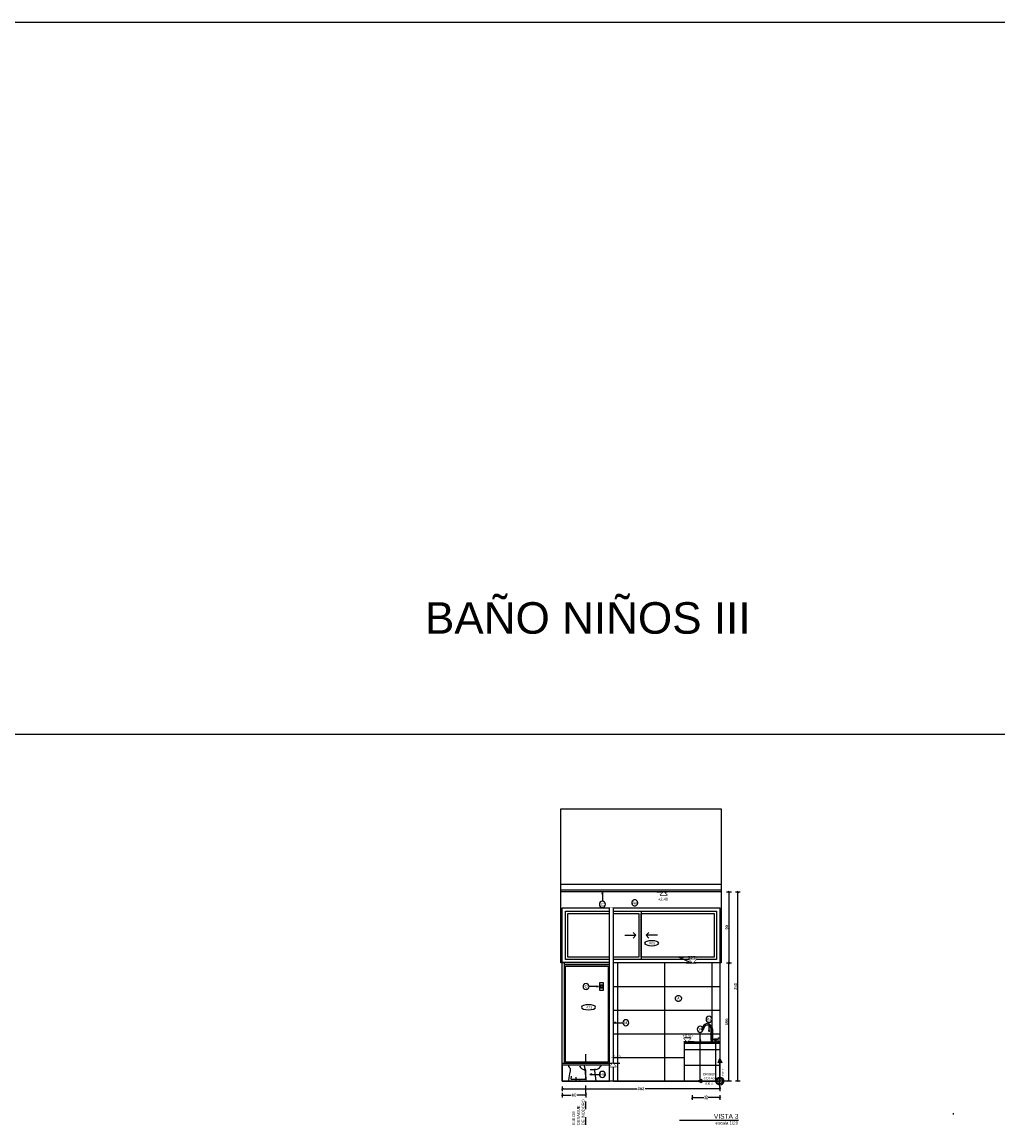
# Model space of a CAD drawing. Extents: x 1 to 126, y -14 to 17.
# Tile 85 of 132: x 36 to 48, y 3 to 17. Entities that reach past the tile are written whole.
import ezdxf
from ezdxf.enums import TextEntityAlignment as Align
from ezdxf.xclip import XClip

# ---------------------------------------------------------------- set-up
doc = ezdxf.new("R2010")
doc.units = 0
doc.header["$XCLIPFRAME"] = 2
doc.set_wipeout_variables(frame=1)
doc.header["$PDMODE"] = 3
doc.linetypes.add('DASHDOT', pattern=[1, 0.5, -0.25, 0, -0.25])
doc.linetypes.add('HIDDEN2', pattern=[0.1875, 0.125, -0.0625])
for name, color, linetype in [('00 AC - YESO', 2, 'Continuous'), ('0A-ALBA-1', 1, 'Continuous'), ('A EQUIPAMIENTO FIJO', 1, 'Continuous'), ('A-ALBA-0', 9, 'Continuous'), ('A-ALBA-1', 1, 'Continuous'), ('A-ALBA-2', 2, 'Continuous'), ('A-ANNO-NIV', 2, 'Continuous'), ('A-ANNO-PLANI @ 20', 1, 'Continuous'), ('A-ANNO-SIMB @ 20', 2, 'Continuous'), ('A-ANNO-SIMB-AXIS', 1, 'Continuous'), ('A-ANNO-TEXT @ 20', 2, 'Continuous'), ('A-ANOT-COTA-PARC', 1, 'Continuous'), ('A-ANOT-NIVL @ 20', 2, 'Continuous'), ('A-ANOT-TTEC', 2, 'Continuous'), ('A-EQUIPAMIENTOS FIJOS', 1, 'Continuous')]:
    doc.layers.add(name, color=color, linetype=linetype)
doc.layers.add('A-ALBA-4', color=2, linetype='Continuous', lineweight=25)
doc.styles.add('BIS-ANOT', font='swiss.ttf')
doc.styles.add('BIS-COTA', font='swissb.ttf')
doc.styles.add('BIS-TXT', font='swiss.ttf')
doc.styles.add('E5-10', font='micross.ttf', dxfattribs={"height": 0.015})
doc.styles.add('E5-100', font='micross.ttf')
doc.dimstyles.new('BIS-COTA-NIVE', dxfattribs={"dimscale": 1.8, "dimtxt": 0.0018, "dimasz": 0.0015, "dimexe": 0, "dimexo": 0, "dimgap": 0.0027, "dimtad": 2, "dimtih": 1, "dimtoh": 1, "dimzin": 1, "dimdsep": 46, "dimtxsty": 'BIS-COTA', "dimblk1": 'MARK1', "dimblk2": 'MARK2', "dimsah": 1, "dimcen": 0.0015, "dimclrd": 1, "dimclre": 1, "dimaunit": 1, "dimadec": 0, "dimazin": 0, "dimtfac": 1, "dimtix": 1, "dimtofl": 0, "dimtmove": 2, "dimatfit": 3, "dimldrblk": 'MARK1', "dimfxl": 1, "dimtolj": 1, "dimarcsym": 0})
doc.dimstyles.new('BIS-COTA-PARC', dxfattribs={"dimscale": 0, "dimtxt": 0.0018, "dimasz": 0.001, "dimexe": 0.0015, "dimexo": 0, "dimgap": 0.0005, "dimtad": 1, "dimdec": 0, "dimlfac": 100, "dimzin": 9, "dimdsep": 46, "dimtxsty": 'BIS-COTA', "dimblk": 'OBLIQUE', "dimcen": 2.5, "dimclrd": 256, "dimclre": 251, "dimclrt": 2, "dimadec": 1, "dimazin": 2, "dimtfac": 1, "dimtdec": 0, "dimtix": 1, "dimtmove": 2, "dimatfit": 3, "dimldrblk": 'DOT', "dimfxl": 0.0015, "dimfxlon": 1, "dimtolj": 1, "dimtzin": 0, "dimarcsym": 0})

# ---------------------------------------------------------------- blocks, each defined once
blk = doc.blocks.new('A03 F')
for p, q in [((-0.985, 0.144), (-0.985, 0.756)), ((-1.192, 0.45), (-1.049, 0.45)), ((-1.049, 0.45), (-1.085, 0.485)), ((-1.049, 0.45), (-1.085, 0.415)), ((-0.921, 0.45), (-0.885, 0.485)), ((-0.778, 0.45), (-0.921, 0.45)), ((-0.921, 0.45), (-0.885, 0.415))]:
    blk.add_line(p, q)
for points in [[(-1.985, 0.1), (0.015, 0.1), (0.015, 0.8), (-1.985, 0.8)], [(-1.941, 0.144), (-0.029, 0.144), (-0.029, 0.756), (-1.941, 0.756)], [(-1.912, 0.173), (-1.015, 0.173), (-1.015, 0.727), (-1.912, 0.727)], [(-0.985, 0.173), (-0.058, 0.173), (-0.058, 0.727), (-0.985, 0.727)]]:
    blk.add_lwpolyline(points, close=True)
blk = doc.blocks.new('*U74')
blk.add_wipeout([(0.2, 0.6), (1.5, 0.6), (1.5, 0), (0.2, 0)])
blk.add_line((1.5, 0.025), (0.225, 0.025))
blk.add_wipeout([(0, 0.6), (2.2, 0.6), (2.2, 0.65), (0, 0.65)])
at = {"extrusion": (0, 0, -1)}
for p, q in [((0, 0.65), (2.2, 0.65)), ((0, 0.6), (2.2, 0.6))]:
    blk.add_line(p, q, dxfattribs=at)
for p, q in [((0.2, 0.6), (0.2, 0)), ((0.225, 0.6), (0.225, 0)), ((1.475, 0.6), (1.475, 0.025)), ((1.5, 0.6), (1.5, 0))]:
    blk.add_line(p, q)
blk.add_lwpolyline([(0.24, 0.585), (0.24, 0.04), (1.46, 0.04), (1.46, 0.585)], close=True)
blk = doc.blocks.new('BIS-IBB2-CO')
for p, q in [((0.001, 0.483), (0.137, 0.483)), ((0.023, 0.518), (0.104, 0.507)), ((0.062, 0.316), (0.062, 0.246)), ((0.014, 0.26), (0.013, 0.246)), ((0.016, 0.242), (0.032, 0.242)), ((0.113, 0.265), (0.018, 0.265)), ((0.032, 0.242), (0.034, 0.225)), ((0.032, 0.242), (0.262, 0.234)), ((0.034, 0.225), (0.082, 0.223)), ((0.082, 0.223), (0.192, 0.221)), ((0.22, 0.223), (0.232, 0.223)), ((0.27, 0.234), (0.262, 0.234)), ((0.503, 0.234), (0.279, 0.234)), ((0.107, 0.13), (0.107, 0.13)), ((0.116, 0.021), (0.289, 0.027)), ((0.167, 0.018), (0.143, 0.018)), ((0.296, 0.018), (0.167, 0.018)), ((0.43, 0), (0.174, 0)), ((0.175, 0.051), (0.175, 0)), ((0.291, 0.129), (0.296, 0.034)), ((0.306, 0.029), (0.296, 0.138)), ((0.296, 0.028), (0.302, 0.022))]:
    blk.add_line(p, q)
for points in [[(0.023, 0.518), (0.023, 0.518), (0.022, 0.518), (0.022, 0.518), (0.021, 0.518), (0.021, 0.518), (0.02, 0.518), (0.02, 0.518), (0.019, 0.518), (0.019, 0.518), (0.018, 0.518), (0.018, 0.518), (0.017, 0.518), (0.017, 0.518), (0.016, 0.518), (0.016, 0.518), (0.015, 0.518), (0.015, 0.518), (0.014, 0.517), (0.014, 0.517), (0.013, 0.517), (0.013, 0.517), (0.012, 0.516), (0.011, 0.516), (0.011, 0.516), (0.01, 0.515), (0.009, 0.514), (0.008, 0.513), (0.008, 0.512), (0.007, 0.511), (0.006, 0.509), (0.005, 0.508), (0.004, 0.505), (0.003, 0.502), (0.002, 0.499), (0.001, 0.495), (0, 0.49), (-0.001, 0.485, 0.452801), (0.001, 0.483)], [(0.001, 0.483), (0.137, 0.483, -0.443716), (0.138, 0.482), (0.117, 0.27, -0.385314), (0.114, 0.266), (0.004, 0.266, -0.414214), (0, 0.27), (0, 0.482, -0.414214), (0.001, 0.483)], [(0.137, 0.483, 0.519769), (0.138, 0.485, 0.068311), (0.131, 0.503), (0.129, 0.504), (0.125, 0.506), (0.104, 0.507)], [(0.174, 0), (0.091, 0, -0.443716), (0.084, 0.008), (0.088, 0.042), (0.096, 0.091), (0.107, 0.13, 0.206525), (0.091, 0.175, -0.210273), (0.084, 0.19), (0.084, 0.221)], [(0.426, 0), (0.43, 0, 0.464262), (0.433, 0.004), (0.412, 0.131, -0.430966), (0.424, 0.147, 0.209661), (0.486, 0.183, 0.128212), (0.503, 0.234, 0.080466), (0.503, 0.235), (0.501, 0.24), (0.495, 0.257, 0.320029), (0.492, 0.259), (0.476, 0.259), (0.234, 0.259), (0.117, 0.261), (0.115, 0.264, 0.250765), (0.113, 0.265), (0.108, 0.265)], [(0.192, 0.221, -0.052784), (0.199, 0.224, -0.052784), (0.207, 0.225, -0.061277), (0.216, 0.224, -0.028385), (0.22, 0.223)], [(0.219, 0.195, 0.064069), (0.232, 0.174, 0.097189), (0.26, 0.151, 0.061328), (0.281, 0.142)], [(0.277, 0.227, 0.032559), (0.278, 0.198, 0.014196), (0.279, 0.194, 0.01062), (0.281, 0.185, 0.007109), (0.284, 0.171, 0.014196), (0.285, 0.166, 0.005483), (0.289, 0.151, 0.049679), (0.291, 0.146, 0.020125), (0.296, 0.138)], [(0.424, 0.147, -0.007631), (0.409, 0.145, -0.016967), (0.402, 0.144, -0.000321), (0.377, 0.142, -0.002262), (0.374, 0.142, -0.001485), (0.357, 0.141, -0.001263)], [(0.143, 0.018), (0.128, 0.018), (0.122, 0.019, -0.423421), (0.115, 0.026), (0.119, 0.062), (0.119, 0.064)]]:
    blk.add_lwpolyline(points, format="xyb")
blk.add_circle((0.091, 0.452), 0.0133)
for centre, radius, start, end in [((0.016, 0.246), 0.0035, 172.4054, 270), ((0.027, 0.255), 0.0133, 131.3649, 157.1075), ((0.081, 0.221), 0.0021, 0, 88.4398), ((0.27, 0.227), 0.007, 358.9365, 90), ((0.277, 0.129), 0.014, 359.6817, 75.116), ((0.289, 0.034), 0.007, 272.9231, 0), ((0.296, 0.028), 0.0105, 270, 5.3036)]:
    blk.add_arc(centre, radius, start, end)
blk.add_ellipse((0.225, 0.02), major_axis=(-0.0035, 0), ratio=0.298729)
blk = doc.blocks.new('A-ANNO-NOM-2')
blk.add_wipeout([(0, -0.00191), (0.0003, -0.00189), (0.00059, -0.00182), (0.00087, -0.0017), (0.00112, -0.00155), (0.00135, -0.00135), (0.00155, -0.00112), (0.0017, -0.00087), (0.00182, -0.00059), (0.00189, -0.0003), (0.00191, 0), (0.00189, 0.0003), (0.00182, 0.00059), (0.0017, 0.00087), (0.00155, 0.00112), (0.00135, 0.00135), (0.00112, 0.00155), (0.00087, 0.0017), (0.00059, 0.00182), (0.0003, 0.00189), (0, 0.00191), (-0.0003, 0.00189), (-0.00059, 0.00182), (-0.00087, 0.0017), (-0.00112, 0.00155), (-0.00135, 0.00135), (-0.00155, 0.00112), (-0.0017, 0.00087), (-0.00182, 0.00059), (-0.00189, 0.0003), (-0.00191, 0), (-0.00189, -0.0003), (-0.00182, -0.00059), (-0.0017, -0.00087), (-0.00155, -0.00112), (-0.00135, -0.00135), (-0.00112, -0.00155), (-0.00087, -0.0017), (-0.00059, -0.00182), (-0.0003, -0.00189)])
blk.add_lwpolyline([(0, -0.00191), (0.0003, -0.00189), (0.00059, -0.00182), (0.00087, -0.0017), (0.00112, -0.00155), (0.00135, -0.00135), (0.00155, -0.00112), (0.0017, -0.00087), (0.00182, -0.00059), (0.00189, -0.0003), (0.00191, 0), (0.00189, 0.0003), (0.00182, 0.00059), (0.0017, 0.00087), (0.00155, 0.00112), (0.00135, 0.00135), (0.00112, 0.00155), (0.00087, 0.0017), (0.00059, 0.00182), (0.0003, 0.00189), (0, 0.00191), (-0.0003, 0.00189), (-0.00059, 0.00182), (-0.00087, 0.0017), (-0.00112, 0.00155), (-0.00135, 0.00135), (-0.00155, 0.00112), (-0.0017, 0.00087), (-0.00182, 0.00059), (-0.00189, 0.0003), (-0.00191, 0), (-0.00189, -0.0003), (-0.00182, -0.00059), (-0.0017, -0.00087), (-0.00155, -0.00112), (-0.00135, -0.00135), (-0.00112, -0.00155), (-0.00087, -0.0017), (-0.00059, -0.00182), (-0.0003, -0.00189)], close=True)
at = {"color": 1, "linetype": 'Continuous', "style": 'E5-100'}
blk.add_attdef('LETRA', text='', height=0.00175, dxfattribs=at).set_placement((0, 0), align=Align.MIDDLE_CENTER)
blk = doc.blocks.new('*U53')
blk.add_lwpolyline([(0, 0.00785), (0.00031, 0.0066), (-0.00031, 0.0066)], close=True)
blk.add_wipeout([(0, -0.00191), (0.0003, -0.00189), (0.00059, -0.00182), (0.00087, -0.0017), (0.00112, -0.00155), (0.00135, -0.00135), (0.00155, -0.00112), (0.0017, -0.00087), (0.00182, -0.00059), (0.00189, -0.0003), (0.00191, 0), (0.00189, 0.0003), (0.00182, 0.00059), (0.0017, 0.00087), (0.00155, 0.00112), (0.00135, 0.00135), (0.00112, 0.00155), (0.00087, 0.0017), (0.00059, 0.00182), (0.0003, 0.00189), (0, 0.00191), (-0.0003, 0.00189), (-0.00059, 0.00182), (-0.00087, 0.0017), (-0.00112, 0.00155), (-0.00135, 0.00135), (-0.00155, 0.00112), (-0.0017, 0.00087), (-0.00182, 0.00059), (-0.00189, 0.0003), (-0.00191, 0), (-0.00189, -0.0003), (-0.00182, -0.00059), (-0.0017, -0.00087), (-0.00155, -0.00112), (-0.00135, -0.00135), (-0.00112, -0.00155), (-0.00087, -0.0017), (-0.00059, -0.00182), (-0.0003, -0.00189)])
at = {"linetype": 'Continuous'}
blk.add_line((0, 0.00785), (0, 0.00191), dxfattribs=at)
blk.add_circle((0, 0), 0.00191)
at = {"color": 1, "linetype": 'Continuous', "style": 'E5-100'}
blk.add_attdef('LETRA', text='', height=0.00175, dxfattribs=at).set_placement((0, 0), align=Align.MIDDLE_CENTER)
blk = doc.blocks.new('*U55')
blk.add_lwpolyline([(0, -0.00785), (-0.00031, -0.0066), (0.00031, -0.0066)], close=True)
blk.add_wipeout([(0, -0.00191), (0.0003, -0.00189), (0.00059, -0.00182), (0.00087, -0.0017), (0.00112, -0.00155), (0.00135, -0.00135), (0.00155, -0.00112), (0.0017, -0.00087), (0.00182, -0.00059), (0.00189, -0.0003), (0.00191, 0), (0.00189, 0.0003), (0.00182, 0.00059), (0.0017, 0.00087), (0.00155, 0.00112), (0.00135, 0.00135), (0.00112, 0.00155), (0.00087, 0.0017), (0.00059, 0.00182), (0.0003, 0.00189), (0, 0.00191), (-0.0003, 0.00189), (-0.00059, 0.00182), (-0.00087, 0.0017), (-0.00112, 0.00155), (-0.00135, 0.00135), (-0.00155, 0.00112), (-0.0017, 0.00087), (-0.00182, 0.00059), (-0.00189, 0.0003), (-0.00191, 0), (-0.00189, -0.0003), (-0.00182, -0.00059), (-0.0017, -0.00087), (-0.00155, -0.00112), (-0.00135, -0.00135), (-0.00112, -0.00155), (-0.00087, -0.0017), (-0.00059, -0.00182), (-0.0003, -0.00189)])
at = {"linetype": 'Continuous'}
blk.add_line((0, -0.00785), (0, -0.00191), dxfattribs=at)
blk.add_circle((0, 0), 0.00191)
at = {"color": 1, "linetype": 'Continuous', "style": 'E5-100'}
blk.add_attdef('LETRA', text='', height=0.00175, dxfattribs=at).set_placement((0, 0), align=Align.MIDDLE_CENTER)
blk = doc.blocks.new('*U58')
blk.add_lwpolyline([(0.00785, 0), (0.0066, -0.00031), (0.0066, 0.00031)], close=True)
blk.add_wipeout([(0, -0.00191), (0.0003, -0.00189), (0.00059, -0.00182), (0.00087, -0.0017), (0.00112, -0.00155), (0.00135, -0.00135), (0.00155, -0.00112), (0.0017, -0.00087), (0.00182, -0.00059), (0.00189, -0.0003), (0.00191, 0), (0.00189, 0.0003), (0.00182, 0.00059), (0.0017, 0.00087), (0.00155, 0.00112), (0.00135, 0.00135), (0.00112, 0.00155), (0.00087, 0.0017), (0.00059, 0.00182), (0.0003, 0.00189), (0, 0.00191), (-0.0003, 0.00189), (-0.00059, 0.00182), (-0.00087, 0.0017), (-0.00112, 0.00155), (-0.00135, 0.00135), (-0.00155, 0.00112), (-0.0017, 0.00087), (-0.00182, 0.00059), (-0.00189, 0.0003), (-0.00191, 0), (-0.00189, -0.0003), (-0.00182, -0.00059), (-0.0017, -0.00087), (-0.00155, -0.00112), (-0.00135, -0.00135), (-0.00112, -0.00155), (-0.00087, -0.0017), (-0.00059, -0.00182), (-0.0003, -0.00189)])
at = {"linetype": 'Continuous'}
blk.add_line((0.00785, 0), (0.00191, 0), dxfattribs=at)
blk.add_circle((0, 0), 0.00191)
at = {"color": 1, "linetype": 'Continuous', "style": 'E5-100'}
blk.add_attdef('LETRA', text='', height=0.00175, dxfattribs=at).set_placement((0, 0), align=Align.MIDDLE_CENTER)
blk = doc.blocks.new('*U59')
blk.add_lwpolyline([(0.00785, 0), (0.0066, -0.00031), (0.0066, 0.00031)], close=True)
blk.add_wipeout([(0, -0.00191), (0.0003, -0.00189), (0.00059, -0.00182), (0.00087, -0.0017), (0.00112, -0.00155), (0.00135, -0.00135), (0.00155, -0.00112), (0.0017, -0.00087), (0.00182, -0.00059), (0.00189, -0.0003), (0.00191, 0), (0.00189, 0.0003), (0.00182, 0.00059), (0.0017, 0.00087), (0.00155, 0.00112), (0.00135, 0.00135), (0.00112, 0.00155), (0.00087, 0.0017), (0.00059, 0.00182), (0.0003, 0.00189), (0, 0.00191), (-0.0003, 0.00189), (-0.00059, 0.00182), (-0.00087, 0.0017), (-0.00112, 0.00155), (-0.00135, 0.00135), (-0.00155, 0.00112), (-0.0017, 0.00087), (-0.00182, 0.00059), (-0.00189, 0.0003), (-0.00191, 0), (-0.00189, -0.0003), (-0.00182, -0.00059), (-0.0017, -0.00087), (-0.00155, -0.00112), (-0.00135, -0.00135), (-0.00112, -0.00155), (-0.00087, -0.0017), (-0.00059, -0.00182), (-0.0003, -0.00189)])
at = {"linetype": 'Continuous'}
blk.add_line((0.00785, 0), (0.00191, 0), dxfattribs=at)
blk.add_circle((0, 0), 0.00191)
at = {"color": 1, "linetype": 'Continuous', "style": 'E5-100'}
blk.add_attdef('LETRA', text='', height=0.00175, dxfattribs=at).set_placement((0, 0), align=Align.MIDDLE_CENTER)
blk = doc.blocks.new('A-ANNO-TIT')
blk.add_line((-0.0375, 0), (0, 0))
at = {"linetype": 'Continuous', "style": 'E5-100'}
blk.add_attdef('TITULO', text='', height=0.003, dxfattribs=at).set_placement((0, 0), align=Align.BOTTOM_RIGHT)
blk.add_attdef('ESCALA', text='', height=0.002, dxfattribs=at).set_placement((-0.00024, -0.00283), align=Align.RIGHT)
blk = doc.blocks.new('nivel altimetrico')
at = {"color": 0, "linetype": 'Continuous'}
blk.add_line((-0.0043, 0), (0.00215, 0), dxfattribs=at)
at = {"color": 0, "linetype": 'Continuous', "ltscale": 5}
blk.add_lwpolyline([(-0.00215, 0.00215), (0.00215, 0.00215), (0, 0), (-0.00215, 0.00215)], dxfattribs=at)
blk.add_wipeout([(0, 0), (0.00215, 0.00215), (-0.00215, 0.00215)])
blk = doc.blocks.new('*D499')
at = {"layer": 'A-ANNO-NIV', "color": 1, "lineweight": -2, "transparency": 16777216}
for p, q in [((44.465, 5.039), (44.313, 5.11)), ((44.313, 5.11), (44.373, 5.11)), ((44.405, 5.039), (44.465, 5.039))]:
    blk.add_line(p, q, dxfattribs=at)
at = {"layer": 'Defpoints', "color": 0, "transparency": 16777216}
for p in [(45.154, 6.539), (44.373, 5.11), (44.405, 5.039)]:
    blk.add_point(p, dxfattribs=at)
at = {"layer": 'A-ANNO-NIV', "color": 0, "transparency": 16777216, "insert": (44.493, 5.11), "char_height": 0.036, "attachment_point": 5, "rotation": 180, "style": 'BIS-COTA'}
blk.add_mtext('\\A1;+1.50', dxfattribs=at)
blk = doc.blocks.new('MARK1')
at = {"color": 0}
for p, q in [((1, 0), (-1, 0)), ((0, 1.5), (0, -1.5))]:
    blk.add_line(p, q, dxfattribs=at)
blk.add_lwpolyline([(0.5, 0.5), (-0.5, -0.5)], dxfattribs=at)
blk = doc.blocks.new('MARK2')
at = {"color": 0}
for p, q in [((1, 0), (-1, 0)), ((0, 1.5), (0, -1.5))]:
    blk.add_line(p, q, dxfattribs=at)
blk.add_lwpolyline([(0.5, 0.5), (-0.5, -0.5)], dxfattribs=at)
blk = doc.blocks.new('CCA-PLANI1')
blk.add_wipeout([(0.225, 0), (0.219, -0.019), (0.205, -0.033), (0.187, -0.044), (0.169, -0.053), (0.15, -0.06), (0.131, -0.065), (0.111, -0.07), (0.091, -0.073), (0.071, -0.076), (0.051, -0.078), (0.03, -0.079), (0.01, -0.08), (-0.01, -0.08), (-0.03, -0.079), (-0.051, -0.078), (-0.071, -0.076), (-0.091, -0.073), (-0.111, -0.07), (-0.131, -0.065), (-0.15, -0.06), (-0.169, -0.053), (-0.187, -0.044), (-0.205, -0.033), (-0.219, -0.019), (-0.225, 0), (-0.219, 0.019), (-0.205, 0.033), (-0.187, 0.044), (-0.169, 0.053), (-0.15, 0.06), (-0.131, 0.065), (-0.111, 0.07), (-0.091, 0.073), (-0.071, 0.076), (-0.051, 0.078), (-0.03, 0.079), (-0.01, 0.08), (0.01, 0.08), (0.03, 0.079), (0.051, 0.078), (0.071, 0.076), (0.091, 0.073), (0.111, 0.07), (0.131, 0.065), (0.15, 0.06), (0.169, 0.053), (0.187, 0.044), (0.205, 0.033), (0.219, 0.019)])
blk.add_ellipse((0, 0), major_axis=(-0.225, 0), ratio=0.355556, start_param=-3.141592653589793, end_param=3.141592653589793)
at = {"color": 2, "style": 'E5-100'}
blk.add_attdef('TIPO', text='', height=0.075, rotation=360, dxfattribs=at).set_placement((0, 0), align=Align.MIDDLE_CENTER)
blk = doc.blocks.new('*U54')
blk.add_lwpolyline([(-0.00785, 0), (-0.0066, 0.00031), (-0.0066, -0.00031)], close=True)
blk.add_wipeout([(0, -0.00191), (0.0003, -0.00189), (0.00059, -0.00182), (0.00087, -0.0017), (0.00112, -0.00155), (0.00135, -0.00135), (0.00155, -0.00112), (0.0017, -0.00087), (0.00182, -0.00059), (0.00189, -0.0003), (0.00191, 0), (0.00189, 0.0003), (0.00182, 0.00059), (0.0017, 0.00087), (0.00155, 0.00112), (0.00135, 0.00135), (0.00112, 0.00155), (0.00087, 0.0017), (0.00059, 0.00182), (0.0003, 0.00189), (0, 0.00191), (-0.0003, 0.00189), (-0.00059, 0.00182), (-0.00087, 0.0017), (-0.00112, 0.00155), (-0.00135, 0.00135), (-0.00155, 0.00112), (-0.0017, 0.00087), (-0.00182, 0.00059), (-0.00189, 0.0003), (-0.00191, 0), (-0.00189, -0.0003), (-0.00182, -0.00059), (-0.0017, -0.00087), (-0.00155, -0.00112), (-0.00135, -0.00135), (-0.00112, -0.00155), (-0.00087, -0.0017), (-0.00059, -0.00182), (-0.0003, -0.00189)])
at = {"linetype": 'Continuous'}
blk.add_line((-0.00785, 0), (-0.00191, 0), dxfattribs=at)
blk.add_circle((0, 0), 0.00191)
at = {"color": 1, "linetype": 'Continuous', "style": 'E5-100'}
blk.add_attdef('LETRA', text='', height=0.00175, dxfattribs=at).set_placement((0, 0), align=Align.MIDDLE_CENTER)
blk = doc.blocks.new('_Oblique')
at = {"color": 0, "lineweight": -2}
blk.add_line((-0.5, -0.5), (0.5, 0.5), dxfattribs=at)
blk = doc.blocks.new('*D476')
at = {"layer": 'A-ANOT-COTA-PARC', "color": 251, "lineweight": -2, "transparency": 16777216}
for p, q in [((42.834, 3.392), (42.834, 3.332)), ((43.134, 3.392), (43.134, 3.332))]:
    blk.add_line(p, q, dxfattribs=at)
at = {"layer": 'A-ANOT-COTA-PARC', "lineweight": -2, "transparency": 16777216}
for p, q in [((42.834, 3.362), (42.947, 3.362)), ((43.134, 3.362), (43.021, 3.362))]:
    blk.add_line(p, q, dxfattribs=at)
at = {"layer": 'Defpoints', "color": 0, "transparency": 16777216}
for p in [(42.834, 3.539), (43.134, 3.539), (43.134, 3.362)]:
    blk.add_point(p, dxfattribs=at)
at = {"layer": 'A-ANOT-COTA-PARC', "lineweight": -2, "transparency": 16777216, "xscale": 0.02, "yscale": 0.02, "zscale": 0.02, "rotation": 180}
blk.add_blockref('_Oblique', (42.834, 3.362), dxfattribs=at)
at = {"layer": 'A-ANOT-COTA-PARC', "lineweight": -2, "transparency": 16777216, "xscale": 0.02, "yscale": 0.02, "zscale": 0.02}
blk.add_blockref('_Oblique', (43.134, 3.362), dxfattribs=at)
at = {"layer": 'A-ANOT-COTA-PARC', "color": 2, "transparency": 16777216, "insert": (42.984, 3.362), "char_height": 0.036, "attachment_point": 5, "rotation": 180, "style": 'BIS-COTA'}
blk.add_mtext('\\A1;30', dxfattribs=at)
blk = doc.blocks.new('_Dot')
at = {"color": 0, "linetype": 'ByBlock', "lineweight": -2}
blk.add_line((-0.5, 0), (-1, 0), dxfattribs=at)
at = {"color": 0, "linetype": 'ByBlock', "const_width": 0.5}
blk.add_lwpolyline([(-0.25, 0, 1), (0.25, 0, 1)], format="xyb", close=True, dxfattribs=at)
blk = doc.blocks.new('*D465')
at = {"layer": 'A-ANOT-COTA-PARC', "color": 251, "lineweight": -2, "transparency": 16777216}
for p, q in [((44.919, 5.039), (44.979, 5.039)), ((44.919, 3.543), (44.979, 3.543))]:
    blk.add_line(p, q, dxfattribs=at)
at = {"layer": 'A-ANOT-COTA-PARC', "lineweight": -2, "transparency": 16777216}
blk.add_line((44.949, 3.543), (44.949, 5.039), dxfattribs=at)
at = {"layer": 'Defpoints', "color": 0, "transparency": 16777216}
for p in [(44.834, 5.039), (44.949, 5.039), (44.834, 3.543)]:
    blk.add_point(p, dxfattribs=at)
at = {"layer": 'A-ANOT-COTA-PARC', "lineweight": -2, "transparency": 16777216, "xscale": 0.02, "yscale": 0.02, "zscale": 0.02}
for p, rotation in [((44.949, 5.039), 90), ((44.949, 3.543), 270)]:
    blk.add_blockref('_Oblique', p, dxfattribs=dict(at, rotation=rotation))
at = {"layer": 'A-ANOT-COTA-PARC', "color": 2, "transparency": 16777216, "insert": (44.921, 4.291), "char_height": 0.036, "attachment_point": 5, "rotation": 90, "style": 'BIS-COTA'}
blk.add_mtext('\\A1;150', dxfattribs=at)
blk = doc.blocks.new('*D466')
at = {"layer": 'A-ANOT-COTA-PARC', "color": 251, "lineweight": -2, "transparency": 16777216}
for p, q in [((44.919, 5.939), (44.979, 5.939)), ((44.919, 5.039), (44.979, 5.039))]:
    blk.add_line(p, q, dxfattribs=at)
at = {"layer": 'A-ANOT-COTA-PARC', "lineweight": -2, "transparency": 16777216}
blk.add_line((44.949, 5.939), (44.949, 5.039), dxfattribs=at)
at = {"layer": 'Defpoints', "color": 0, "transparency": 16777216}
for p in [(44.849, 5.939), (44.849, 5.039), (44.949, 5.039)]:
    blk.add_point(p, dxfattribs=at)
at = {"layer": 'A-ANOT-COTA-PARC', "lineweight": -2, "transparency": 16777216, "xscale": 0.02, "yscale": 0.02, "zscale": 0.02}
for p, rotation in [((44.949, 5.939), 90), ((44.949, 5.039), 270)]:
    blk.add_blockref('_Oblique', p, dxfattribs=dict(at, rotation=rotation))
at = {"layer": 'A-ANOT-COTA-PARC', "color": 2, "transparency": 16777216, "insert": (44.921, 5.489), "char_height": 0.036, "attachment_point": 5, "rotation": 90, "style": 'BIS-COTA'}
blk.add_mtext('\\A1;90', dxfattribs=at)
blk = doc.blocks.new('*D467')
at = {"layer": 'A-ANOT-COTA-PARC', "color": 251, "lineweight": -2, "transparency": 16777216}
for p, q in [((45.032, 5.939), (45.092, 5.939)), ((45.032, 3.543), (45.092, 3.543))]:
    blk.add_line(p, q, dxfattribs=at)
at = {"layer": 'A-ANOT-COTA-PARC', "lineweight": -2, "transparency": 16777216}
blk.add_line((45.062, 3.543), (45.062, 5.939), dxfattribs=at)
at = {"layer": 'Defpoints', "color": 0, "transparency": 16777216}
for p in [(44.849, 5.939), (45.062, 5.939), (44.834, 3.543)]:
    blk.add_point(p, dxfattribs=at)
at = {"layer": 'A-ANOT-COTA-PARC', "lineweight": -2, "transparency": 16777216, "xscale": 0.02, "yscale": 0.02, "zscale": 0.02}
for p, rotation in [((45.062, 5.939), 90), ((45.062, 3.543), 270)]:
    blk.add_blockref('_Oblique', p, dxfattribs=dict(at, rotation=rotation))
at = {"layer": 'A-ANOT-COTA-PARC', "color": 2, "transparency": 16777216, "insert": (45.033, 4.741), "char_height": 0.036, "attachment_point": 5, "rotation": 90, "style": 'BIS-COTA'}
blk.add_mtext('\\A1;240', dxfattribs=at)
blk = doc.blocks.new('*D468')
at = {"layer": 'A-ANOT-COTA-PARC', "color": 251, "lineweight": -2, "transparency": 16777216}
for p, q in [((42.834, 3.472), (42.834, 3.412)), ((44.834, 3.472), (44.834, 3.412))]:
    blk.add_line(p, q, dxfattribs=at)
at = {"layer": 'A-ANOT-COTA-PARC', "lineweight": -2, "transparency": 16777216}
for p, q in [((42.834, 3.442), (43.783, 3.442)), ((44.834, 3.442), (43.885, 3.442))]:
    blk.add_line(p, q, dxfattribs=at)
at = {"layer": 'Defpoints', "color": 0, "transparency": 16777216}
for p in [(42.834, 3.539), (44.834, 3.539), (44.834, 3.442)]:
    blk.add_point(p, dxfattribs=at)
at = {"layer": 'A-ANOT-COTA-PARC', "lineweight": -2, "transparency": 16777216, "xscale": 0.02, "yscale": 0.02, "zscale": 0.02, "rotation": 180}
blk.add_blockref('_Oblique', (42.834, 3.442), dxfattribs=at)
at = {"layer": 'A-ANOT-COTA-PARC', "lineweight": -2, "transparency": 16777216, "xscale": 0.02, "yscale": 0.02, "zscale": 0.02}
blk.add_blockref('_Oblique', (44.834, 3.442), dxfattribs=at)
at = {"layer": 'A-ANOT-COTA-PARC', "color": 2, "transparency": 16777216, "insert": (43.834, 3.442), "char_height": 0.036, "attachment_point": 5, "rotation": 180, "style": 'BIS-COTA'}
blk.add_mtext('\\A1;200', dxfattribs=at)
blk = doc.blocks.new('*U47')
at = {"color": 0, "linetype": 'Continuous'}
blk.add_line((-0.0043, 0), (0.00215, 0), dxfattribs=at)
at = {"color": 0, "linetype": 'Continuous', "ltscale": 5}
blk.add_lwpolyline([(-0.00215, -0.00215), (0.00215, -0.00215), (0, 0), (-0.00215, -0.00215)], dxfattribs=at)
blk.add_wipeout([(0, 0), (0.00215, -0.00215), (-0.00215, -0.00215)])
blk = doc.blocks.new('*D473')
at = {"layer": 'A-ANOT-COTA-PARC', "color": 251, "lineweight": -2, "transparency": 16777216}
for p, q in [((44.484, 3.36), (44.484, 3.3)), ((44.834, 3.36), (44.834, 3.3))]:
    blk.add_line(p, q, dxfattribs=at)
at = {"layer": 'A-ANOT-COTA-PARC', "lineweight": -2, "transparency": 16777216}
for p, q in [((44.484, 3.33), (44.63, 3.33)), ((44.834, 3.33), (44.687, 3.33))]:
    blk.add_line(p, q, dxfattribs=at)
at = {"layer": 'Defpoints', "color": 0, "transparency": 16777216}
for p in [(44.484, 3.539), (44.834, 3.539), (44.484, 3.33)]:
    blk.add_point(p, dxfattribs=at)
at = {"layer": 'A-ANOT-COTA-PARC', "lineweight": -2, "transparency": 16777216, "xscale": 0.02, "yscale": 0.02, "zscale": 0.02, "rotation": 180}
blk.add_blockref('_Oblique', (44.484, 3.33), dxfattribs=at)
at = {"layer": 'A-ANOT-COTA-PARC', "lineweight": -2, "transparency": 16777216, "xscale": 0.02, "yscale": 0.02, "zscale": 0.02}
blk.add_blockref('_Oblique', (44.834, 3.33), dxfattribs=at)
at = {"layer": 'A-ANOT-COTA-PARC', "color": 2, "transparency": 16777216, "insert": (44.659, 3.33), "char_height": 0.036, "attachment_point": 5, "rotation": 90, "style": 'BIS-COTA'}
blk.add_mtext('\\A1;35', dxfattribs=at)
blk = doc.blocks.new('A-ANNO-DET-EJE 2')
for points in [[(0, 0.286), (0.023, 0.23), (0, 0.246), (-0.023, 0.23)], [(-0.286, 0), (-0.23, 0.023), (-0.246, 0), (-0.23, -0.023)]]:
    blk.add_hatch(color=0).paths.add_polyline_path(points)
at = {"color": 0}
for p, q in [((0, -0.08), (0, 0.246)), ((0.08, 0), (-0.246, 0))]:
    blk.add_line(p, q, dxfattribs=at)
for points in [[(0, 0.286), (0.023, 0.23), (0, 0.246), (-0.023, 0.23)], [(-0.286, 0), (-0.23, 0.023), (-0.246, 0), (-0.23, -0.023)]]:
    blk.add_lwpolyline(points, close=True, dxfattribs=at)
at = {"color": 0, "ltscale": 1.5}
for radius in [0.05, 0.034]:
    blk.add_circle((0, 0), radius, dxfattribs=at)
at = {"color": 0, "insert": (0.049, 0.066), "char_height": 0.024, "width": 0.23455, "attachment_point": 7, "rotation": 90, "style": 'E5-10'}
blk.add_mtext('{\\fArial|b0|i0|c238|p34;EJE Y}', dxfattribs=at)
at = {"color": 0, "style": 'E5-10'}
for s, insert, char_height, width, attachment_point in [('{\\fArial|b0|i0|c238|p34;ORIGEN\\fArial|b0|i0|c0|p34;\\P\\fArial|b0|i0|c238|p34;COTAS}', (-0.134, 0.063), 0.03, 0.19717, 5), ('{\\fArial|b0|i0|c238|p34;EJE X}', (-0.184, -0.02), 0.024, 0.23455, 1)]:
    blk.add_mtext(s, dxfattribs=dict(at, insert=insert, char_height=char_height, width=width, attachment_point=attachment_point))

msp = doc.modelspace()

# ---------------------------------------------------------------- hatches: boundary and pattern name
at = {"layer": 'A-ALBA-0'}
h = msp.add_hatch(dxfattribs=at)
h.set_pattern_fill('_USER', color=256, scale=0.6, angle=450, pattern_type=0)
h.set_pattern_definition([(90, (118.53725, 33.7436), (-0.6, 9e-16), [])])
h.paths.add_polyline_path([(44.3839, 3.5391), (44.3839, 4.0191), (44.8339, 4.0191), (44.8339, 5.0391), (43.4839, 5.0391), (43.4839, 3.5391)])
h.paths.add_polyline_path([(44.3839, 4.0191), (44.8339, 4.0191), (44.8339, 4.0391), (44.3839, 4.0391)])
h = msp.add_hatch(dxfattribs=at)
h.set_pattern_fill('_USER', color=256, scale=0.3, angle=540, pattern_type=0)
h.set_pattern_definition([(180, (42.8339, 3.5391), (-5e-16, -0.3), [])])
h.paths.add_polyline_path([(44.3839, 4.0191), (44.8339, 4.0191), (44.8339, 5.0391), (43.4839, 5.0391), (43.4839, 3.5391), (44.3839, 3.5391)])

# ---------------------------------------------------------------- linework, layer by layer
at = {"color": 6, "ltscale": 0.01}
msp.add_line((44.8489, 6.0336), (42.8194, 6.0336), dxfattribs=at)
msp.add_lwpolyline([(34.5987, -8.7641), (34.5987, 7.9395), (51.4426, 7.9395), (51.4426, -8.7641)], close=True)
at = {"color": 1}
for points in [[(44.7964, 4.0625), (44.7964, 4.0719), (44.7559, 4.0719), (44.7559, 4.0625)], [(44.7718, 4.0391), (44.7718, 4.0625), (44.7805, 4.0625), (44.7805, 4.0391)]]:
    msp.add_lwpolyline(points, close=True, dxfattribs=at)
at = {"layer": '0A-ALBA-1'}
msp.add_lwpolyline([(44.8139, 4.0391), (44.8139, 4.0891), (44.8339, 4.0891), (44.8339, 4.0391)], close=True, dxfattribs=at)
at = {"layer": 'A EQUIPAMIENTO FIJO'}
for p, q in [((44.8139, 4.0391), (44.8139, 4.0891)), ((44.8139, 4.0891), (44.8319, 4.0891)), ((44.7244, 4.0607), (44.7424, 4.0607)), ((44.7244, 4.0391), (44.7244, 4.0495)), ((44.7424, 4.0391), (44.7424, 4.0495))]:
    msp.add_line(p, q, dxfattribs=at)
msp.add_arc((44.7334, 4.0551), 0.0106, 148.10921, 31.89079, dxfattribs=at)
at = {"layer": 'A-ALBA-4', "color": 1}
msp.add_lwpolyline([(1.1824, 16.9766), (125.8135, 16.9766), (125.8135, -13.8078), (1.1824, -13.8078)], close=True, dxfattribs=at)
msp.add_lwpolyline([(47.7922, 3.133), (47.7922, 3.115)], dxfattribs=at)

# ---------------------------------------------------------------- block references
at = {"layer": '0A-ALBA-1', "xscale": -1, "rotation": 180}
msp.add_blockref('A03 F', (44.8189, 5.8391), dxfattribs=at)
at = {"layer": 'A-ANNO-SIMB-AXIS'}
msp.add_blockref('A-ANNO-DET-EJE 2', (44.8339, 3.5391), dxfattribs=at)
at = {"layer": 'A-ANNO-TEXT @ 20', "linetype": 'Continuous', "xscale": 20, "yscale": 20, "zscale": 20}
msp.add_blockref('A-ANNO-TIT', (45.0695, 3.0446), dxfattribs=at).add_auto_attribs({'TITULO': 'VISTA 3', 'ESCALA': 'escala 1/20'})

# ---------------------------------------------------------------- texts
at = {"ltscale": 0.3, "insert": (43.1583, 9.4127), "char_height": 0.4, "attachment_point": 5, "style": 'BIS-ANOT'}
msp.add_mtext_dynamic_manual_height_columns('BAÑO NIÑOS III', width=3.970725, gutter_width=0.05, heights=[0], dxfattribs=at)
at = {"layer": 'A-ANOT-TTEC', "insert": (43.1188, 2.9831), "char_height": 0.036, "attachment_point": 7, "rotation": 90, "style": 'BIS-TXT'}
msp.add_mtext_dynamic_manual_height_columns('EJE DE\\PDESAGUE\\PDE INODORO', width=0.605992, gutter_width=0.025, heights=[0], dxfattribs=at)

# ---------------------------------------------------------------- dimensions: what is measured, and where the dimension line sits
at = {"layer": 'A-ANOT-COTA-PARC'}
for base, p1, p2, picture, middle in [((45.0618, 5.9391), (44.8339, 3.5432), (44.8489, 5.9391), '*D467', (45.0333, 4.7412)), ((44.9492, 5.0391), (44.8489, 5.9391), (44.8489, 5.0391), '*D466', (44.9207, 5.4891)), ((44.9492, 5.0391), (44.8339, 3.5432), (44.8339, 5.0391), '*D465', (44.9207, 4.2912))]:
    dim = msp.add_linear_dim(base=base, p1=p1, p2=p2, angle=90, dimstyle='BIS-COTA-PARC', override={"dimscale": 0, "dimtix": 1, "dimtofl": 1, "dimtmove": 2, "dimatfit": 3}, dxfattribs=at)
    dim.commit()
    dim.dimension.update_dxf_attribs({"geometry": picture, "text_midpoint": middle})
dim = msp.add_linear_dim(base=(44.4839, 3.3304), p1=(44.8339, 3.5391), p2=(44.4839, 3.5391), dimstyle='BIS-COTA-PARC', override={"dimscale": 0, "dimtix": 1, "dimtofl": 1, "dimtmove": 2, "dimatfit": 3}, dxfattribs=at)
dim.commit()
dim.dimension.update_dxf_attribs({"geometry": '*D473', "text_midpoint": (44.6589, 3.3304), "text_rotation": 180})

# ---------------------------------------------------------------- next in the draw order: block references
at = {"layer": 'A-ALBA-1', "xscale": -1, "rotation": 270.0000000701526}
msp.add_blockref('*U74', (42.8339, 3.5391), dxfattribs=at)
at = {"layer": 'A-ANNO-PLANI @ 20'}
ref = msp.add_blockref('CCA-PLANI1', (43.9695, 5.2885), dxfattribs=dict(at, xscale=-0.400175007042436, yscale=0.400175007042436, zscale=0.400175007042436, rotation=359.9999999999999))
ref.add_attrib('TIPO', 'A03', dxfattribs={"layer": '0', "color": 2, "height": 0.03001, "style": 'E5-100'}).set_placement((43.9714, 5.2885), align=Align.MIDDLE_CENTER)
at = {"layer": 'A-ANNO-SIMB @ 20', "linetype": 'Continuous'}
ref = msp.add_blockref('A-ANNO-NOM-2', (44.3075, 4.5876), dxfattribs=dict(at, xscale=-20, yscale=20, zscale=20, rotation=359.9999999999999))
ref.add_attrib('LETRA', 'A', dxfattribs={"layer": '0', "color": 1, "linetype": 'Continuous', "height": 0.035, "style": 'BIS-ANOT'}).set_placement((44.3075, 4.5876), align=Align.MIDDLE_CENTER)
ref = msp.add_blockref('*U55', (44.5839, 4.196), dxfattribs=dict(at, xscale=-20, yscale=20, zscale=20, rotation=359.9999999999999))
ref.add_attrib('LETRA', 'F', dxfattribs={"layer": '0', "color": 1, "linetype": 'Continuous', "height": 0.035, "rotation": 360, "style": 'E5-100'}).set_placement((44.5839, 4.196), align=Align.MIDDLE_CENTER)
at = {"layer": 'A-ANOT-NIVL @ 20', "xscale": 20, "yscale": 20, "zscale": 20, "rotation": 3.180824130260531e-08}
msp.add_blockref('nivel altimetrico', (44.4908, 5.0391), dxfattribs=at)

# ---------------------------------------------------------------- next in the draw order: linework, layer by layer
at = {"layer": 'A-ALBA-1'}
msp.add_line((42.8189, 5.0491), (43.4271, 5.0491), dxfattribs=at)

# ---------------------------------------------------------------- next in the draw order: block references
ref = msp.add_blockref('BIS-IBB2-CO', (42.8339, 3.5391), dxfattribs=at)
XClip(ref).set_block_clipping_path([(0, 0), (0.5999999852, 0.1999999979)])
at = {"layer": 'A-ANNO-PLANI @ 20'}
ref = msp.add_blockref('CCA-PLANI1', (43.1679, 4.4751), dxfattribs=dict(at, xscale=-0.400175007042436, yscale=0.400175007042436, zscale=0.400175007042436, rotation=359.9999999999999))
ref.add_attrib('TIPO', 'A13', dxfattribs={"layer": '0', "color": 2, "height": 0.03001, "style": 'E5-100'}).set_placement((43.1755, 4.4751), align=Align.MIDDLE_CENTER)
at = {"layer": 'A-ANNO-SIMB @ 20', "linetype": 'Continuous'}
ref = msp.add_blockref('*U53', (43.3438, 5.7822), dxfattribs=dict(at, xscale=-20, yscale=20, zscale=20, rotation=359.9999999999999))
ref.add_attrib('LETRA', 'C', dxfattribs={"layer": '0', "color": 1, "linetype": 'Continuous', "height": 0.035, "rotation": 360, "style": 'E5-100'}).set_placement((43.3438, 5.7822), align=Align.MIDDLE_CENTER)
ref = msp.add_blockref('*U55', (44.6967, 4.3229), dxfattribs=dict(at, xscale=-20, yscale=20, zscale=20, rotation=359.9999999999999))
ref.add_attrib('LETRA', 'Ka', dxfattribs={"layer": '0', "color": 1, "linetype": 'Continuous', "height": 0.035, "rotation": 360, "style": 'E5-100'}).set_placement((44.6967, 4.3229), align=Align.MIDDLE_CENTER)
ref = msp.add_blockref('*U59', (43.6408, 4.2792), dxfattribs=dict(at, xscale=-20, yscale=20, zscale=20, rotation=359.9999999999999))
ref.add_attrib('LETRA', 'M', dxfattribs={"layer": '0', "color": 1, "linetype": 'Continuous', "height": 0.035, "rotation": 360, "style": 'E5-100'}).set_placement((43.6408, 4.2792), align=Align.MIDDLE_CENTER)

# ---------------------------------------------------------------- next in the draw order: dimensions: what is measured, and where the dimension line sits
at = {"layer": 'A-ANNO-NIV'}
dim = msp.add_ordinate_dim(feature_location=(44.4049, 5.0391), offset=(-0.0321, 0.0714), dtype=0, origin=(45.1537, 6.5391), text='+1.50', dimstyle='BIS-COTA-NIVE', override={"dimscale": 0, "dimpost": '+<>', "dimtix": 1, "dimtofl": 0, "dimtmove": 2, "dimatfit": 3}, dxfattribs=at)
dim.commit()
dim.dimension.update_dxf_attribs({"geometry": '*D499', "text_midpoint": (44.4935, 5.1105), "text_rotation": 180})

# ---------------------------------------------------------------- next in the draw order: wipeouts: each hides what was drawn before it
at = {"linetype": 'HIDDEN2', "ltscale": 0.1}
msp.add_wipeout([(43.2939, 4.6791), (43.3739, 4.6791), (43.3739, 4.7991), (43.2939, 4.7991)], dxfattribs=at).dxf.layer = 'A-ALBA-1'

# ---------------------------------------------------------------- next in the draw order: linework, layer by layer
at = {"layer": 'A EQUIPAMIENTO FIJO'}
for p, q in [((44.6008, 4.1999), (44.6278, 4.1999)), ((44.6008, 4.1927), (44.6008, 4.1999)), ((44.6008, 4.1927), (44.6278, 4.1927)), ((44.6278, 4.1927), (44.6278, 4.1999)), ((44.7244, 4.0607), (44.7244, 4.1999)), ((44.7424, 4.0607), (44.7424, 4.1929))]:
    msp.add_line(p, q, dxfattribs=at)
at = {"layer": 'A-ALBA-1', "linetype": 'HIDDEN2', "ltscale": 0.1}
for points in [[(43.3089, 4.7541), (43.3589, 4.7541), (43.3589, 4.7841), (43.3089, 4.7841)], [(43.3089, 4.7241), (43.3589, 4.7241), (43.3589, 4.7541), (43.3089, 4.7541)], [(43.3089, 4.6941), (43.3589, 4.6941), (43.3589, 4.7241), (43.3089, 4.7241)], [(43.314, 4.7292), (43.3538, 4.7292), (43.3538, 4.749), (43.314, 4.749)]]:
    msp.add_lwpolyline(points, close=True, dxfattribs=at)
at = {"layer": 'A-EQUIPAMIENTOS FIJOS'}
for radius, start, end in [(0.0684, 356.82871, 177.27823), (0.0504, 3.69422, 176.30578)]:
    msp.add_arc((44.6741, 4.1966), radius, start, end, dxfattribs=at)

# ---------------------------------------------------------------- next in the draw order: block references
at = {"layer": 'A-ANNO-SIMB @ 20', "linetype": 'Continuous'}
ref = msp.add_blockref('*U58', (43.3434, 3.6243), dxfattribs=dict(at, xscale=-20, yscale=20, zscale=20, rotation=359.9999999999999))
ref.add_attrib('LETRA', 'Ha', dxfattribs={"layer": '0', "color": 1, "linetype": 'Continuous', "height": 0.035, "rotation": 360, "style": 'E5-100'}).set_placement((43.3434, 3.6243), align=Align.MIDDLE_CENTER)

# ---------------------------------------------------------------- next in the draw order: linework, layer by layer
at = {"layer": 'A-ALBA-2', "linetype": 'DASHDOT', "ltscale": 0.1}
msp.add_line((43.1339, 2.9819), (43.1339, 3.946), dxfattribs=at)

# ---------------------------------------------------------------- next in the draw order: block references
at = {"layer": 'A-ANNO-SIMB @ 20', "linetype": 'Continuous'}
ref = msp.add_blockref('*U54', (43.137, 4.7391), dxfattribs=dict(at, xscale=-20, yscale=20, zscale=20, rotation=359.9999999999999))
ref.add_attrib('LETRA', 'Q', dxfattribs={"layer": '0', "color": 1, "linetype": 'Continuous', "height": 0.035, "rotation": 360, "style": 'E5-100'}).set_placement((43.137, 4.7391), align=Align.MIDDLE_CENTER)

# ---------------------------------------------------------------- next in the draw order: dimensions: what is measured, and where the dimension line sits
at = {"layer": 'A-ANOT-COTA-PARC'}
for base, p2, picture, middle in [((43.1339, 3.3616), (43.1339, 3.5391), '*D476', (42.9839, 3.3616)), ((44.8339, 3.4424), (44.8339, 3.5391), '*D468', (43.8339, 3.4424))]:
    dim = msp.add_linear_dim(base=base, p1=(42.8339, 3.5391), p2=p2, dimstyle='BIS-COTA-PARC', override={"dimscale": 0, "dimtix": 1, "dimtofl": 1, "dimtmove": 2, "dimatfit": 3}, dxfattribs=at)
    dim.commit()
    dim.dimension.update_dxf_attribs({"geometry": picture, "text_midpoint": middle, "text_rotation": 180})

# ---------------------------------------------------------------- next in the draw order: linework, layer by layer
at = {"layer": 'A-ALBA-4'}
msp.add_lwpolyline([(42.8189, 6.9918), (44.8489, 6.9918), (44.8489, 5.0391), (44.8339, 5.0391), (44.8339, 3.5391), (42.8339, 3.5391), (42.8339, 5.0391), (42.8189, 5.0391)], close=True, dxfattribs=at)

# ---------------------------------------------------------------- next in the draw order: block references
at = {"layer": 'A-ANNO-SIMB @ 20', "linetype": 'Continuous'}
ref = msp.add_blockref('A-ANNO-NOM-2', (43.7539, 5.8009), dxfattribs=dict(at, xscale=20, yscale=20, zscale=20, rotation=179.9999999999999))
ref.add_attrib('LETRA', 'Aa', dxfattribs={"layer": '0', "color": 1, "linetype": 'Continuous', "height": 0.035, "style": 'BIS-ANOT'}).set_placement((43.7546, 5.8009), align=Align.MIDDLE_CENTER)
at = {"layer": 'A-ANOT-NIVL @ 20', "yscale": 20, "zscale": 20}
for name, p, xscale, rotation in [('*U47', (44.1212, 5.9391), 20, 3.180844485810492e-08), ('nivel altimetrico', (44.4208, 4.0391), -20, 359.9999999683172), ('nivel altimetrico', (43.4769, 3.7641), 20, 180.0000000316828)]:
    msp.add_blockref(name, p, dxfattribs=dict(at, xscale=xscale, rotation=rotation))

# ---------------------------------------------------------------- next in the draw order: hatches: boundary and pattern name
at = {"layer": 'A-ALBA-0'}
h = msp.add_hatch(dxfattribs=at)
h.set_pattern_fill('_USER', color=256, scale=0.2, angle=360, double=1, pattern_type=0)
h.set_pattern_definition([(360, (44.3839, 3.53912), (2e-16, 0.2), []), (90, (44.3839, 3.53912), (-0.2, 3e-16), [])])
h.paths.add_polyline_path([(44.8339, 4.0191), (44.3839, 4.0191), (44.3839, 3.5391), (44.8339, 3.5391)])

# ---------------------------------------------------------------- next in the draw order: linework, layer by layer
at = {"layer": '00 AC - YESO'}
for p, q in [((44.8489, 5.9391), (42.8189, 5.9391)), ((44.8489, 5.9636), (42.8194, 5.9636))]:
    msp.add_line(p, q, dxfattribs=at)
at = {"layer": '0A-ALBA-1'}
msp.add_lwpolyline([(44.3839, 4.0191), (44.3839, 4.0391), (44.8339, 4.0391), (44.8339, 4.0191)], close=True, dxfattribs=at)
at = {"layer": 'A-ALBA-4', "color": 1}
msp.add_lwpolyline([(44.3839, 4.0191), (44.8339, 4.0191), (44.8339, 3.5391), (44.3839, 3.5391)], close=True, dxfattribs=at)

# ---------------------------------------------------------------- next in the draw order: texts
at = {"layer": 'A-ANOT-TTEC', "char_height": 0.036, "attachment_point": 7, "style": 'BIS-TXT'}
for s, insert in [('+2.40', (44.048, 5.8283)), ('+0.50', (44.3582, 4.0946)), ('+0.22', (43.451, 3.8257))]:
    msp.add_mtext_dynamic_manual_height_columns(s, width=0.605992, gutter_width=0.025, heights=[0], dxfattribs=dict(at, insert=insert))

doc.saveas('drawing.dxf')
